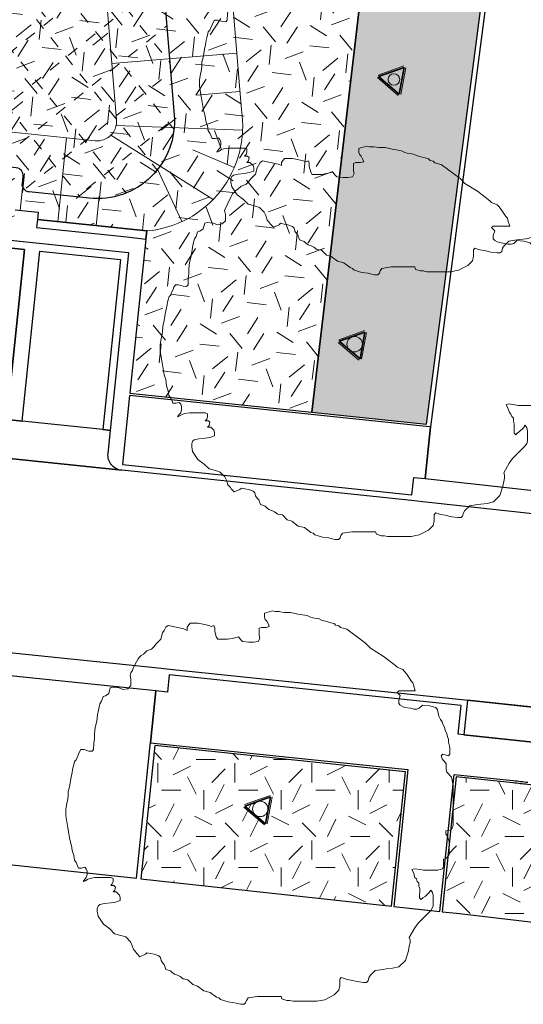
# Model space of a CAD drawing. Extents: x 131293 to 132236, y 397713 to 398701.
# Tile 5 of 63: x 131395 to 131408, y 397778 to 397803. Entities that reach past the tile are written whole.
import ezdxf

# ---------------------------------------------------------------- set-up
doc = ezdxf.new("R2010")
doc.units = 0
for name, color, linetype, lineweight in [('B-boom @ 0.2', 7, 'Continuous', 18), ('N-GR-boombescherming @ 0.2', 2, 'Continuous', 25), ('N-GW-bodem', 60, 'Continuous', 18), ('N-GW-insteek', 60, 'Continuous', 18), ('N-GW-taludmarkering', 60, 'Continuous', 18), ('N-GW-teen', 60, 'Continuous', 18), ('N-VH-arcering bouwweg', 8, 'Continuous', 5)]:
    doc.layers.add(name, color=color, linetype=linetype, lineweight=lineweight)
doc.layers.add('N-GR-arcering haagplantsoen', color=7, linetype='Continuous', lineweight=5, true_color=0x88bc76)
doc.layers.add('N-GR-open arcering gras', color=7, linetype='Continuous', lineweight=5, true_color=0x88bc76)
doc.layers.add('X-AL-contourlijnen', color=30, linetype='Continuous', plot=False)
pattern_1 = [(0, (1e-11, 0), (2, 2), [0.5, -1.5]), (0, (1.1, 1.2), (2, 2), [0.5, -1.5]), (90, (0.2, 0.7), (-2, 2), [0.5, -1.5]), (90, (1, 1.4), (-2, 2), [0.5, -1.5]), (45, (0.4, 1.4), (0, 2), [0.5, -2.328427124]), (135, (1.1, 0), (-2, 0), [0.5, -2.328427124]), (26.5650512, (0.5, 0.6), (2, 8e-10), [0.5, -3.972135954]), (26.5650512, (1.4, 1.6), (2, 8e-10), [0.5, -3.972135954]), (63.43494882, (1.4, 0), (1e-10, 2), [0.5, -3.972135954]), (63.43494882, (0.5, 0.9), (1e-10, 2), [0.5, -3.972135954]), (63.43494882, (1.2, 0.4), (1e-10, 2), [0.5, -3.972135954]), (116.5650512, (1e-11, 1.1), (-8e-10, 2), [0.5, -3.972135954]), (153.43494882, (0.4, 0.3), (-2, 1e-10), [0.5, -3.972135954])]

# ---------------------------------------------------------------- blocks, each defined once
blk = doc.blocks.new('*U66')
blk.add_lwpolyline([(-21.81, 7.49), (-22.22, 7.5), (-22.84, 7.7), (-23.25, 7.7), (-23.45, 7.39), (-23.55, 7.09), (-23.76, 6.68), (-23.86, 6.37), (-24.07, 6.17), (-24.17, 5.76), (-24.27, 5.45), (-24.33, 5.09), (-24.38, 4.73), (-24.48, 4.32), (-24.58, 3.91), (-24.69, 3.09), (-24.79, 2.68), (-24.89, 2.27), (-24.9, 1.66), (-25, 1.04), (-25.1, 0.74), (-25.21, -0.08), (-25.21, -0.9), (-24.95, -2.44), (-24.7, -3.98), (-24.5, -4.59), (-24.45, -5), (-24.4, -5.41), (-24.19, -6.03), (-24.09, -6.64), (-23.89, -6.95), (-23.68, -7.36), (-23.58, -7.67), (-23.17, -7.67), (-22.76, -7.57), (-22.56, -7.77), (-22.45, -8.08), (-22.46, -8.49), (-22.56, -8.9), (-22.76, -9.1), (-22.97, -9.41), (-22.66, -9.31), (-22.35, -9.1), (-22.05, -9), (-21.43, -8.9), (-20.51, -8.9), (-20, -8.9), (-19.38, -8.9), (-19.07, -9.01), (-19.08, -9.42), (-19.18, -9.72), (-19.38, -9.93), (-18.97, -9.93), (-18.77, -10.13), (-18.87, -10.54), (-19.08, -10.75), (-18.67, -10.75), (-18.26, -11.16), (-18.16, -11.47), (-18.16, -11.88), (-18.77, -12.08), (-19.39, -12.18), (-20.21, -12.28), (-20.82, -12.39), (-21.03, -12.59), (-21.13, -12.9), (-21.13, -13.31), (-21.03, -13.92), (-20.32, -14.95), (-19.5, -15.56), (-18.88, -16.18), (-18.06, -16.39), (-17.45, -16.59), (-16.84, -17.21), (-16.63, -17.62), (-16.43, -18.23), (-16.22, -18.44), (-16.12, -18.59), (-16.02, -18.75), (-15.61, -19.16), (-14.89, -18.85), (-14.69, -18.65), (-14.23, -18.75), (-13.77, -18.85), (-13.15, -19.06), (-12.95, -19.27), (-12.85, -19.67), (-12.64, -19.98), (-12.44, -20.19), (-12.23, -20.8), (-11.62, -21.01), (-11.41, -21.21), (-11.11, -21.42), (-10.75, -21.57), (-10.39, -21.73), (-9.98, -22.04), (-9.37, -22.14), (-8.75, -22.76), (-8.14, -22.96), (-7.32, -23.58), (-6.5, -23.78), (-5.68, -24.4), (-5.37, -24.5), (-5.17, -24.71), (-4.15, -25.02), (-3.33, -25.12), (-2.92, -25.23), (-2.51, -25.33), (-2.1, -25.33), (-1.89, -25.12), (-1.79, -24.82), (-1.58, -24.51), (-0.35, -24.31), (2.72, -24.31), (2.82, -24.62), (3.44, -24.83), (3.85, -24.83), (4.26, -24.93), (7.33, -24.94), (8.36, -24.73), (9.59, -24.12), (10.2, -23.51), (10.31, -22.89), (10.31, -22.07), (10.51, -21.87), (11.13, -22.08), (11.74, -22.18), (12.56, -22.39), (13.38, -22.49), (13.79, -22.49), (13.99, -22.29), (14.1, -21.88), (14.3, -21.57), (14.92, -20.96), (15.94, -20.8), (16.35, -20.75), (17.17, -20.65), (17.99, -20.45), (18.82, -19.63), (19.23, -18.4), (19.33, -17.79), (19.43, -17.38), (19.44, -16.97), (19.33, -16.66), (20.05, -15.43), (20.46, -14.82), (22.11, -13.18), (22.31, -12.87), (22.41, -12.57), (22.42, -11.24), (22.32, -10.83), (22.11, -10.52), (21.91, -10.83), (21.39, -11.34), (21.08, -11.54), (20.88, -11.75), (20.67, -11.54), (20.68, -10.31), (20.58, -10), (20.58, -9.59), (20.37, -9.39), (20.27, -9.08), (20.06, -8.87), (19.86, -8.26), (19.66, -7.85), (19.96, -7.75), (20.78, -7.85), (21.19, -7.95), (23.04, -7.96), (23.65, -7.75), (23.76, -7.45), (23.76, -7.04), (23.76, -6.52), (24.07, -6.42), (24.27, -6.22), (24.48, -5.91), (24.48, -4.27), (24.28, -3.55), (24.07, -3.25), (24.07, -2.84), (24.69, -2.74), (24.89, -2.43), (25, -2.12), (25.01, 3), (24.8, 4.13), (24.19, 4.75), (24.09, 5.05), (24.09, 5.87), (23.78, 6.28), (23.58, 6.49), (23.47, 6.9), (23.68, 7.1), (24.4, 6.9), (24.6, 7.1), (24.6, 7.92), (24.55, 8.13), (24.5, 8.33), (24.4, 8.64), (24.4, 9.05), (24.3, 9.36), (24.2, 9.76), (23.99, 10.18), (23.89, 10.59), (23.69, 11), (23.59, 11.3), (23.38, 11.61), (23.18, 12.02), (22.97, 12.84), (22.77, 13.15), (21.95, 13.36), (21.03, 13.46), (20.62, 13.05), (20.31, 12.95), (19.9, 12.95), (19.49, 13.05), (18.77, 13.16), (18.47, 13.26), (18.16, 13.46), (17.96, 13.67), (17.96, 14.08), (18.16, 14.69), (17.75, 15.11), (17.96, 15.31), (20.11, 15.31), (19.91, 15.92), (19.8, 16.33), (19.6, 16.54), (18.99, 17.46), (18.68, 17.87), (18.48, 18.08), (17.76, 18.38), (17.55, 18.59), (15.92, 19.82), (14.28, 20.85), (13.67, 21.47), (11.21, 23.31), (10.39, 23.52), (10.19, 23.73), (9.78, 23.83), (9.57, 24.04), (9.16, 24.14), (8.75, 24.24), (8.45, 24.34), (8.04, 24.45), (7.63, 24.65), (6.81, 24.76), (6.5, 24.86), (6.09, 25.07), (5.17, 25.22), (4.86, 25.27), (3.94, 25.48), (3.53, 25.48), (3.12, 25.48), (2.81, 25.53), (2.5, 25.58), (1.89, 25.59), (1.58, 25.69), (1.28, 25.59), (0.87, 25.48), (0.56, 25.38), (0.56, 24.87), (0.66, 24.56), (0.86, 24.36), (1.07, 23.95), (1.17, 23.64), (0.76, 23.54), (0.45, 23.54), (0.15, 23.54), (-0.16, 23.44), (-0.16, 22.52), (-0.06, 22.11), (-0.27, 21.7), (-0.88, 21.6), (-1.5, 21.6), (-2.32, 21.7), (-2.52, 21.91), (-2.83, 22.32), (-3.65, 22.11), (-4.26, 22.01), (-5.49, 22.01), (-5.7, 22.32), (-5.9, 23.04), (-5.9, 23.45), (-6, 23.76), (-6.31, 23.65), (-6.67, 23.76), (-7.03, 23.86), (-8.05, 24.07), (-9.08, 24.07), (-9.28, 23.87), (-9.49, 23.56), (-9.49, 23.15), (-9.9, 23.35), (-10.92, 23.56), (-11.95, 23.77), (-12.25, 23.56), (-12.46, 23.15), (-12.66, 22.85), (-12.87, 22.03), (-13.49, 21.41), (-13.79, 21), (-14.1, 20.7), (-14.72, 20.49), (-15.13, 20.08), (-15.44, 19.88), (-15.64, 19.68), (-15.85, 19.47), (-16.05, 19.06), (-16.46, 18.24), (-16.57, 17.93), (-16.77, 17.63), (-16.88, 17.32), (-16.77, 16.81), (-16.77, 15.99), (-17.19, 15.58), (-17.8, 15.48), (-18.31, 15.68), (-19.13, 15.79), (-19.44, 15.69), (-19.65, 14.97), (-20.06, 14.66), (-20.36, 14.56), (-20.57, 13.95), (-20.78, 13.64), (-20.98, 12.82), (-21.09, 12.21), (-21.19, 11.39), (-21.4, 10.57), (-21.5, 9.75), (-21.5, 9.13), (-21.6, 8.52), (-21.61, 7.7), (-21.81, 7.49)])
at = {"lineweight": 18}
blk.add_circle((0, 0), 0.75, dxfattribs=at)
blk = doc.blocks.new('*U67')
blk.add_lwpolyline([(-21.81, 7.49), (-22.22, 7.5), (-22.84, 7.7), (-23.25, 7.7), (-23.45, 7.39), (-23.55, 7.09), (-23.76, 6.68), (-23.86, 6.37), (-24.07, 6.17), (-24.17, 5.76), (-24.27, 5.45), (-24.33, 5.09), (-24.38, 4.73), (-24.48, 4.32), (-24.58, 3.91), (-24.69, 3.09), (-24.79, 2.68), (-24.89, 2.27), (-24.9, 1.66), (-25, 1.04), (-25.1, 0.74), (-25.21, -0.08), (-25.21, -0.9), (-24.95, -2.44), (-24.7, -3.98), (-24.5, -4.59), (-24.45, -5), (-24.4, -5.41), (-24.19, -6.03), (-24.09, -6.64), (-23.89, -6.95), (-23.68, -7.36), (-23.58, -7.67), (-23.17, -7.67), (-22.76, -7.57), (-22.56, -7.77), (-22.45, -8.08), (-22.46, -8.49), (-22.56, -8.9), (-22.76, -9.1), (-22.97, -9.41), (-22.66, -9.31), (-22.35, -9.1), (-22.05, -9), (-21.43, -8.9), (-20.51, -8.9), (-20, -8.9), (-19.38, -8.9), (-19.07, -9.01), (-19.08, -9.42), (-19.18, -9.72), (-19.38, -9.93), (-18.97, -9.93), (-18.77, -10.13), (-18.87, -10.54), (-19.08, -10.75), (-18.67, -10.75), (-18.26, -11.16), (-18.16, -11.47), (-18.16, -11.88), (-18.77, -12.08), (-19.39, -12.18), (-20.21, -12.28), (-20.82, -12.39), (-21.03, -12.59), (-21.13, -12.9), (-21.13, -13.31), (-21.03, -13.92), (-20.32, -14.95), (-19.5, -15.56), (-18.88, -16.18), (-18.06, -16.39), (-17.45, -16.59), (-16.84, -17.21), (-16.63, -17.62), (-16.43, -18.23), (-16.22, -18.44), (-16.12, -18.59), (-16.02, -18.75), (-15.61, -19.16), (-14.89, -18.85), (-14.69, -18.65), (-14.23, -18.75), (-13.77, -18.85), (-13.15, -19.06), (-12.95, -19.27), (-12.85, -19.67), (-12.64, -19.98), (-12.44, -20.19), (-12.23, -20.8), (-11.62, -21.01), (-11.41, -21.21), (-11.11, -21.42), (-10.75, -21.57), (-10.39, -21.73), (-9.98, -22.04), (-9.37, -22.14), (-8.75, -22.76), (-8.14, -22.96), (-7.32, -23.58), (-6.5, -23.78), (-5.68, -24.4), (-5.37, -24.5), (-5.17, -24.71), (-4.15, -25.02), (-3.33, -25.12), (-2.92, -25.23), (-2.51, -25.33), (-2.1, -25.33), (-1.89, -25.12), (-1.79, -24.82), (-1.58, -24.51), (-0.35, -24.31), (2.72, -24.31), (2.82, -24.62), (3.44, -24.83), (3.85, -24.83), (4.26, -24.93), (7.33, -24.94), (8.36, -24.73), (9.59, -24.12), (10.2, -23.51), (10.31, -22.89), (10.31, -22.07), (10.51, -21.87), (11.13, -22.08), (11.74, -22.18), (12.56, -22.39), (13.38, -22.49), (13.79, -22.49), (13.99, -22.29), (14.1, -21.88), (14.3, -21.57), (14.92, -20.96), (15.94, -20.8), (16.35, -20.75), (17.17, -20.65), (17.99, -20.45), (18.82, -19.63), (19.23, -18.4), (19.33, -17.79), (19.43, -17.38), (19.44, -16.97), (19.33, -16.66), (20.05, -15.43), (20.46, -14.82), (22.11, -13.18), (22.31, -12.87), (22.41, -12.57), (22.42, -11.24), (22.32, -10.83), (22.11, -10.52), (21.91, -10.83), (21.39, -11.34), (21.08, -11.54), (20.88, -11.75), (20.67, -11.54), (20.68, -10.31), (20.58, -10), (20.58, -9.59), (20.37, -9.39), (20.27, -9.08), (20.06, -8.87), (19.86, -8.26), (19.66, -7.85), (19.96, -7.75), (20.78, -7.85), (21.19, -7.95), (23.04, -7.96), (23.65, -7.75), (23.76, -7.45), (23.76, -7.04), (23.76, -6.52), (24.07, -6.42), (24.27, -6.22), (24.48, -5.91), (24.48, -4.27), (24.28, -3.55), (24.07, -3.25), (24.07, -2.84), (24.69, -2.74), (24.89, -2.43), (25, -2.12), (25.01, 3), (24.8, 4.13), (24.19, 4.75), (24.09, 5.05), (24.09, 5.87), (23.78, 6.28), (23.58, 6.49), (23.47, 6.9), (23.68, 7.1), (24.4, 6.9), (24.6, 7.1), (24.6, 7.92), (24.55, 8.13), (24.5, 8.33), (24.4, 8.64), (24.4, 9.05), (24.3, 9.36), (24.2, 9.76), (23.99, 10.18), (23.89, 10.59), (23.69, 11), (23.59, 11.3), (23.38, 11.61), (23.18, 12.02), (22.97, 12.84), (22.77, 13.15), (21.95, 13.36), (21.03, 13.46), (20.62, 13.05), (20.31, 12.95), (19.9, 12.95), (19.49, 13.05), (18.77, 13.16), (18.47, 13.26), (18.16, 13.46), (17.96, 13.67), (17.96, 14.08), (18.16, 14.69), (17.75, 15.11), (17.96, 15.31), (20.11, 15.31), (19.91, 15.92), (19.8, 16.33), (19.6, 16.54), (18.99, 17.46), (18.68, 17.87), (18.48, 18.08), (17.76, 18.38), (17.55, 18.59), (15.92, 19.82), (14.28, 20.85), (13.67, 21.47), (11.21, 23.31), (10.39, 23.52), (10.19, 23.73), (9.78, 23.83), (9.57, 24.04), (9.16, 24.14), (8.75, 24.24), (8.45, 24.34), (8.04, 24.45), (7.63, 24.65), (6.81, 24.76), (6.5, 24.86), (6.09, 25.07), (5.17, 25.22), (4.86, 25.27), (3.94, 25.48), (3.53, 25.48), (3.12, 25.48), (2.81, 25.53), (2.5, 25.58), (1.89, 25.59), (1.58, 25.69), (1.28, 25.59), (0.87, 25.48), (0.56, 25.38), (0.56, 24.87), (0.66, 24.56), (0.86, 24.36), (1.07, 23.95), (1.17, 23.64), (0.76, 23.54), (0.45, 23.54), (0.15, 23.54), (-0.16, 23.44), (-0.16, 22.52), (-0.06, 22.11), (-0.27, 21.7), (-0.88, 21.6), (-1.5, 21.6), (-2.32, 21.7), (-2.52, 21.91), (-2.83, 22.32), (-3.65, 22.11), (-4.26, 22.01), (-5.49, 22.01), (-5.7, 22.32), (-5.9, 23.04), (-5.9, 23.45), (-6, 23.76), (-6.31, 23.65), (-6.67, 23.76), (-7.03, 23.86), (-8.05, 24.07), (-9.08, 24.07), (-9.28, 23.87), (-9.49, 23.56), (-9.49, 23.15), (-9.9, 23.35), (-10.92, 23.56), (-11.95, 23.77), (-12.25, 23.56), (-12.46, 23.15), (-12.66, 22.85), (-12.87, 22.03), (-13.49, 21.41), (-13.79, 21), (-14.1, 20.7), (-14.72, 20.49), (-15.13, 20.08), (-15.44, 19.88), (-15.64, 19.68), (-15.85, 19.47), (-16.05, 19.06), (-16.46, 18.24), (-16.57, 17.93), (-16.77, 17.63), (-16.88, 17.32), (-16.77, 16.81), (-16.77, 15.99), (-17.19, 15.58), (-17.8, 15.48), (-18.31, 15.68), (-19.13, 15.79), (-19.44, 15.69), (-19.65, 14.97), (-20.06, 14.66), (-20.36, 14.56), (-20.57, 13.95), (-20.78, 13.64), (-20.98, 12.82), (-21.09, 12.21), (-21.19, 11.39), (-21.4, 10.57), (-21.5, 9.75), (-21.5, 9.13), (-21.6, 8.52), (-21.61, 7.7), (-21.81, 7.49)])
at = {"lineweight": 18}
blk.add_circle((0, 0), 1, dxfattribs=at)
blk = doc.blocks.new('*U70')
blk.add_lwpolyline([(-21.81, 7.49), (-22.22, 7.5), (-22.84, 7.7), (-23.25, 7.7), (-23.45, 7.39), (-23.55, 7.09), (-23.76, 6.68), (-23.86, 6.37), (-24.07, 6.17), (-24.17, 5.76), (-24.27, 5.45), (-24.33, 5.09), (-24.38, 4.73), (-24.48, 4.32), (-24.58, 3.91), (-24.69, 3.09), (-24.79, 2.68), (-24.89, 2.27), (-24.9, 1.66), (-25, 1.04), (-25.1, 0.74), (-25.21, -0.08), (-25.21, -0.9), (-24.95, -2.44), (-24.7, -3.98), (-24.5, -4.59), (-24.45, -5), (-24.4, -5.41), (-24.19, -6.03), (-24.09, -6.64), (-23.89, -6.95), (-23.68, -7.36), (-23.58, -7.67), (-23.17, -7.67), (-22.76, -7.57), (-22.56, -7.77), (-22.45, -8.08), (-22.46, -8.49), (-22.56, -8.9), (-22.76, -9.1), (-22.97, -9.41), (-22.66, -9.31), (-22.35, -9.1), (-22.05, -9), (-21.43, -8.9), (-20.51, -8.9), (-20, -8.9), (-19.38, -8.9), (-19.07, -9.01), (-19.08, -9.42), (-19.18, -9.72), (-19.38, -9.93), (-18.97, -9.93), (-18.77, -10.13), (-18.87, -10.54), (-19.08, -10.75), (-18.67, -10.75), (-18.26, -11.16), (-18.16, -11.47), (-18.16, -11.88), (-18.77, -12.08), (-19.39, -12.18), (-20.21, -12.28), (-20.82, -12.39), (-21.03, -12.59), (-21.13, -12.9), (-21.13, -13.31), (-21.03, -13.92), (-20.32, -14.95), (-19.5, -15.56), (-18.88, -16.18), (-18.06, -16.39), (-17.45, -16.59), (-16.84, -17.21), (-16.63, -17.62), (-16.43, -18.23), (-16.22, -18.44), (-16.12, -18.59), (-16.02, -18.75), (-15.61, -19.16), (-14.89, -18.85), (-14.69, -18.65), (-14.23, -18.75), (-13.77, -18.85), (-13.15, -19.06), (-12.95, -19.27), (-12.85, -19.67), (-12.64, -19.98), (-12.44, -20.19), (-12.23, -20.8), (-11.62, -21.01), (-11.41, -21.21), (-11.11, -21.42), (-10.75, -21.57), (-10.39, -21.73), (-9.98, -22.04), (-9.37, -22.14), (-8.75, -22.76), (-8.14, -22.96), (-7.32, -23.58), (-6.5, -23.78), (-5.68, -24.4), (-5.37, -24.5), (-5.17, -24.71), (-4.15, -25.02), (-3.33, -25.12), (-2.92, -25.23), (-2.51, -25.33), (-2.1, -25.33), (-1.89, -25.12), (-1.79, -24.82), (-1.58, -24.51), (-0.35, -24.31), (2.72, -24.31), (2.82, -24.62), (3.44, -24.83), (3.85, -24.83), (4.26, -24.93), (7.33, -24.94), (8.36, -24.73), (9.59, -24.12), (10.2, -23.51), (10.31, -22.89), (10.31, -22.07), (10.51, -21.87), (11.13, -22.08), (11.74, -22.18), (12.56, -22.39), (13.38, -22.49), (13.79, -22.49), (13.99, -22.29), (14.1, -21.88), (14.3, -21.57), (14.92, -20.96), (15.94, -20.8), (16.35, -20.75), (17.17, -20.65), (17.99, -20.45), (18.82, -19.63), (19.23, -18.4), (19.33, -17.79), (19.43, -17.38), (19.44, -16.97), (19.33, -16.66), (20.05, -15.43), (20.46, -14.82), (22.11, -13.18), (22.31, -12.87), (22.41, -12.57), (22.42, -11.24), (22.32, -10.83), (22.11, -10.52), (21.91, -10.83), (21.39, -11.34), (21.08, -11.54), (20.88, -11.75), (20.67, -11.54), (20.68, -10.31), (20.58, -10), (20.58, -9.59), (20.37, -9.39), (20.27, -9.08), (20.06, -8.87), (19.86, -8.26), (19.66, -7.85), (19.96, -7.75), (20.78, -7.85), (21.19, -7.95), (23.04, -7.96), (23.65, -7.75), (23.76, -7.45), (23.76, -7.04), (23.76, -6.52), (24.07, -6.42), (24.27, -6.22), (24.48, -5.91), (24.48, -4.27), (24.28, -3.55), (24.07, -3.25), (24.07, -2.84), (24.69, -2.74), (24.89, -2.43), (25, -2.12), (25.01, 3), (24.8, 4.13), (24.19, 4.75), (24.09, 5.05), (24.09, 5.87), (23.78, 6.28), (23.58, 6.49), (23.47, 6.9), (23.68, 7.1), (24.4, 6.9), (24.6, 7.1), (24.6, 7.92), (24.55, 8.13), (24.5, 8.33), (24.4, 8.64), (24.4, 9.05), (24.3, 9.36), (24.2, 9.76), (23.99, 10.18), (23.89, 10.59), (23.69, 11), (23.59, 11.3), (23.38, 11.61), (23.18, 12.02), (22.97, 12.84), (22.77, 13.15), (21.95, 13.36), (21.03, 13.46), (20.62, 13.05), (20.31, 12.95), (19.9, 12.95), (19.49, 13.05), (18.77, 13.16), (18.47, 13.26), (18.16, 13.46), (17.96, 13.67), (17.96, 14.08), (18.16, 14.69), (17.75, 15.11), (17.96, 15.31), (20.11, 15.31), (19.91, 15.92), (19.8, 16.33), (19.6, 16.54), (18.99, 17.46), (18.68, 17.87), (18.48, 18.08), (17.76, 18.38), (17.55, 18.59), (15.92, 19.82), (14.28, 20.85), (13.67, 21.47), (11.21, 23.31), (10.39, 23.52), (10.19, 23.73), (9.78, 23.83), (9.57, 24.04), (9.16, 24.14), (8.75, 24.24), (8.45, 24.34), (8.04, 24.45), (7.63, 24.65), (6.81, 24.76), (6.5, 24.86), (6.09, 25.07), (5.17, 25.22), (4.86, 25.27), (3.94, 25.48), (3.53, 25.48), (3.12, 25.48), (2.81, 25.53), (2.5, 25.58), (1.89, 25.59), (1.58, 25.69), (1.28, 25.59), (0.87, 25.48), (0.56, 25.38), (0.56, 24.87), (0.66, 24.56), (0.86, 24.36), (1.07, 23.95), (1.17, 23.64), (0.76, 23.54), (0.45, 23.54), (0.15, 23.54), (-0.16, 23.44), (-0.16, 22.52), (-0.06, 22.11), (-0.27, 21.7), (-0.88, 21.6), (-1.5, 21.6), (-2.32, 21.7), (-2.52, 21.91), (-2.83, 22.32), (-3.65, 22.11), (-4.26, 22.01), (-5.49, 22.01), (-5.7, 22.32), (-5.9, 23.04), (-5.9, 23.45), (-6, 23.76), (-6.31, 23.65), (-6.67, 23.76), (-7.03, 23.86), (-8.05, 24.07), (-9.08, 24.07), (-9.28, 23.87), (-9.49, 23.56), (-9.49, 23.15), (-9.9, 23.35), (-10.92, 23.56), (-11.95, 23.77), (-12.25, 23.56), (-12.46, 23.15), (-12.66, 22.85), (-12.87, 22.03), (-13.49, 21.41), (-13.79, 21), (-14.1, 20.7), (-14.72, 20.49), (-15.13, 20.08), (-15.44, 19.88), (-15.64, 19.68), (-15.85, 19.47), (-16.05, 19.06), (-16.46, 18.24), (-16.57, 17.93), (-16.77, 17.63), (-16.88, 17.32), (-16.77, 16.81), (-16.77, 15.99), (-17.19, 15.58), (-17.8, 15.48), (-18.31, 15.68), (-19.13, 15.79), (-19.44, 15.69), (-19.65, 14.97), (-20.06, 14.66), (-20.36, 14.56), (-20.57, 13.95), (-20.78, 13.64), (-20.98, 12.82), (-21.09, 12.21), (-21.19, 11.39), (-21.4, 10.57), (-21.5, 9.75), (-21.5, 9.13), (-21.6, 8.52), (-21.61, 7.7), (-21.81, 7.49)])
at = {"lineweight": 18}
blk.add_circle((0, 0), 1, dxfattribs=at)
blk = doc.blocks.new('CS Boombescherming')
at = {"lineweight": 5}
for p, q in [((-2.11, 0.34), (1.07, 1.88)), ((1.09, -1.84), (1.36, 1.68)), ((-2.14, 0), (0.78, -1.99))]:
    blk.add_line(p, q, dxfattribs=at)
at = {"lineweight": 35}
for p, q in [((-2.03, 0.16), (1.16, 1.7)), ((0.9, -1.83), (1.16, 1.7)), ((-2.03, 0.16), (0.9, -1.83))]:
    blk.add_line(p, q, dxfattribs=at)

msp = doc.modelspace()

# ---------------------------------------------------------------- hatches: boundary and pattern name
at = {"layer": 'N-GR-arcering haagplantsoen'}
h = msp.add_hatch(color=256, dxfattribs=at)
h.dxf.hatch_style = 1
h.paths.add_polyline_path([(131374.748, 397815.694), (131374.421, 397812.532), (131404.714, 397807.592), (131403.002, 397793.004), (131405.969, 397792.695), (131408.204, 397809.79)])
at = {"layer": 'N-GR-open arcering gras'}
h = msp.add_hatch(dxfattribs=at)
h.set_pattern_fill('CS-GRAS', color=256, scale=0.2)
h.set_pattern_definition([(353.7842, (131343.123, 397788.903), (2.20479, 1.771695), [0.5, -1.5]), (353.7842, (131344.3465, 397789.9768), (2.20479, 1.771695), [0.5, -1.5]), (83.7842, (131343.3976, 397789.5772), (-1.771695, 2.20479), [0.5, -1.5]), (83.7842, (131344.2687, 397790.1865), (-1.771695, 2.20479), [0.5, -1.5]), (38.7842, (131343.6722, 397790.2515), (0.216547, 1.988242), [0.5, -2.328427]), (128.7842, (131344.2165, 397788.7839), (-1.988242, 0.216547), [0.5, -2.328427]), (20.3492, (131343.685, 397789.4453), (1.988242, -0.216547), [0.5, -3.972136]), (20.3492, (131344.688, 397790.342), (1.988242, -0.216547), [0.5, -3.972136]), (57.2191, (131344.5148, 397788.7514), (0.216547, 1.988242), [0.5, -3.972136]), (57.2191, (131343.7175, 397789.7436), (0.216547, 1.988242), [0.5, -3.972136]), (57.2191, (131344.35925, 397789.1707), (0.216547, 1.988242), [0.5, -3.972136]), (110.3492, (131343.2421, 397789.9965), (0.216547, 1.988242), [0.5, -3.972136]), (147.2191, (131343.5531, 397789.1579), (-1.988242, 0.216547), [0.5, -3.972136])])
edge = h.paths.add_edge_path()
edge.add_line((131404.714, 397807.592), (131374.421, 397812.532))
edge.add_line((131374.421, 397812.532), (131374.748, 397815.694))
edge.add_line((131374.748, 397815.694), (131408.204, 397809.79))
edge.add_line((131408.204, 397809.79), (131408.243, 397810.088))
edge.add_arc((131407.37, 397810.202), 0.88, 352.5519, 439.9931)
edge.add_line((131407.523, 397811.068), (131407.534, 397811.127))
edge.add_line((131407.534, 397811.127), (131374.279, 397816.995))
edge.add_line((131374.279, 397816.995), (131373.354, 397808.043))
edge.add_line((131373.354, 397808.043), (131373.951, 397807.981))
edge.add_line((131373.951, 397807.981), (131373.569, 397804.281))
edge.add_line((131373.569, 397804.281), (131372.972, 397804.343))
edge.add_line((131372.972, 397804.343), (131372.072, 397795.62))
edge.add_line((131372.072, 397795.62), (131380.014, 397794.793))
edge.add_line((131380.014, 397794.793), (131380.492, 397799.388))
edge.add_line((131380.492, 397799.388), (131380.514, 397799.597))
edge.add_line((131380.514, 397799.597), (131383.349, 397799.302))
edge.add_line((131383.349, 397799.302), (131383.368, 397799.491))
edge.add_line((131383.368, 397799.491), (131383.965, 397799.429))
edge.add_line((131383.965, 397799.429), (131383.945, 397799.24))
edge.add_line((131383.945, 397799.24), (131384.179, 397799.216))
edge.add_line((131384.179, 397799.216), (131384.276, 397800.141))
edge.add_line((131384.276, 397800.141), (131385.201, 397800.044))
edge.add_line((131385.201, 397800.044), (131385.104, 397799.119))
edge.add_line((131385.104, 397799.119), (131385.338, 397799.095))
edge.add_line((131385.338, 397799.095), (131385.358, 397799.284))
edge.add_line((131385.358, 397799.284), (131385.954, 397799.222))
edge.add_line((131385.954, 397799.222), (131385.935, 397799.033))
edge.add_line((131385.935, 397799.033), (131387.327, 397798.888))
edge.add_line((131387.327, 397798.888), (131387.347, 397799.077))
edge.add_line((131387.347, 397799.077), (131387.944, 397799.015))
edge.add_line((131387.944, 397799.015), (131387.924, 397798.826))
edge.add_line((131387.924, 397798.826), (131389.316, 397798.681))
edge.add_line((131389.316, 397798.681), (131389.336, 397798.87))
edge.add_line((131389.336, 397798.87), (131389.933, 397798.808))
edge.add_line((131389.933, 397798.808), (131389.913, 397798.619))
edge.add_line((131389.913, 397798.619), (131391.306, 397798.474))
edge.add_line((131391.306, 397798.474), (131391.325, 397798.663))
edge.add_line((131391.325, 397798.663), (131391.922, 397798.601))
edge.add_line((131391.922, 397798.601), (131391.902, 397798.412))
edge.add_line((131391.902, 397798.412), (131393.295, 397798.267))
edge.add_line((131393.295, 397798.267), (131393.315, 397798.456))
edge.add_line((131393.315, 397798.456), (131393.911, 397798.394))
edge.add_line((131393.911, 397798.394), (131393.892, 397798.205))
edge.add_line((131393.892, 397798.205), (131394.125, 397798.18))
edge.add_line((131394.125, 397798.18), (131394.222, 397799.105))
edge.add_line((131394.222, 397799.105), (131395.147, 397799.009))
edge.add_line((131395.147, 397799.009), (131395.05, 397798.084))
edge.add_line((131395.05, 397798.084), (131395.284, 397798.06))
edge.add_line((131395.284, 397798.06), (131395.304, 397798.249))
edge.add_line((131395.304, 397798.249), (131395.901, 397798.187))
edge.add_line((131395.901, 397798.187), (131395.881, 397797.998))
edge.add_line((131395.881, 397797.998), (131398.716, 397797.703))
edge.add_line((131398.716, 397797.703), (131398.694, 397797.494))
edge.add_line((131398.694, 397797.494), (131398.278, 397793.495))
edge.add_line((131398.278, 397793.495), (131403.002, 397793.004))
edge.add_line((131403.002, 397793.004), (131404.714, 397807.592))
h = msp.add_hatch(dxfattribs=at)
h.set_pattern_fill('CS-GRAS', color=256, scale=0.2)
h.set_pattern_definition(pattern_1)
h.paths.add_polyline_path([(131405.427, 397783.682), (131398.927, 397784.359), (131398.568, 397780.905), (131405.064, 397780.194)])
h = msp.add_hatch(dxfattribs=at)
h.set_pattern_fill('CS-GRAS', color=256, scale=0.2)
h.set_pattern_definition(pattern_1)
edge = h.paths.add_edge_path()
edge.add_line((131411.972, 397782.924), (131408.597, 397783.348))
edge.add_arc((131406.358, 397765.549), 17.94, 82.8316, 84.0573)
edge.add_line((131408.216, 397783.392), (131406.74, 397783.546))
edge.add_line((131406.74, 397783.546), (131406.376, 397780.051))
edge.add_line((131406.376, 397780.051), (131406.748, 397780.01))
edge.add_line((131406.748, 397780.01), (131411.535, 397779.449))
edge.add_line((131411.535, 397779.449), (131411.972, 397782.924))
at = {"layer": 'N-VH-arcering bouwweg'}
h = msp.add_hatch(dxfattribs=at)
h.set_pattern_fill('CS-BOUWWEG', color=256)
h.set_pattern_definition([(38.78418694, (26268.6246, 79557.7806), (-0.626388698, 0.7795108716), [0.3, -0.3]), (128.78418694, (26268.6463, 79557.9794), (-0.7795108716, -0.626388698), [0.3, -0.3])])
edge = h.paths.add_edge_path()
edge.add_line((131380.092, 397800.751), (131376.72, 397803.947))
edge.add_arc((131377.819, 397805.618), 2, 177.2622, 236.6986, ccw=False)
edge.add_line((131375.821, 397805.714), (131375.851, 397806.345))
edge.add_arc((131377.849, 397806.25), 2, 80.703, 177.2622, ccw=False)
edge.add_line((131378.172, 397808.223), (131382.089, 397807.582))
edge.add_arc((131382.412, 397809.556), 2, 260.703, 287.6034)
edge.add_line((131383.017, 397807.65), (131385.327, 397808.382))
edge.add_arc((131385.932, 397806.476), 2, 61.0338, 107.6034, ccw=False)
edge.add_line((131386.901, 397808.226), (131391.093, 397805.905))
edge.add_arc((131392.062, 397807.655), 2, 241.0338, 279.1442)
edge.add_line((131392.38, 397805.68), (131396.8, 397806.392))
edge.add_arc((131397.117, 397804.417), 2, 4.6781, 99.1442, ccw=False)
edge.add_line((131399.111, 397804.58), (131399.428, 397800.704))
edge.add_arc((131397.435, 397800.541), 2, -95.9427, 4.6781, ccw=False)
edge.add_line((131397.228, 397798.551), (131395.669, 397798.713))
edge.add_arc((131395.69, 397798.912), 0.2, 174.0573, 264.0573, ccw=False)
edge.add_line((131395.491, 397798.933), (131395.51, 397799.122))
edge.add_arc((131395.311, 397799.143), 0.2, 354.0573, 444.0573)
edge.add_line((131395.332, 397799.342), (131394.109, 397799.469))
edge.add_arc((131394.088, 397799.27), 0.2, 84.0573, 174.0573)
edge.add_line((131393.889, 397799.291), (131393.87, 397799.102))
edge.add_arc((131393.671, 397799.123), 0.2, 264.0573, 354.0573, ccw=False)
edge.add_line((131393.65, 397798.924), (131385.723, 397799.749))
edge.add_arc((131385.743, 397799.948), 0.2, 174.0573, 264.0573, ccw=False)
edge.add_line((131385.544, 397799.968), (131385.564, 397800.157))
edge.add_arc((131385.365, 397800.178), 0.2, 354.0573, 444.0573)
edge.add_line((131385.386, 397800.377), (131384.163, 397800.504))
edge.add_arc((131384.142, 397800.306), 0.2, 84.0573, 174.0573)
edge.add_line((131383.943, 397800.326), (131383.923, 397800.137))
edge.add_arc((131383.724, 397800.158), 0.2, 264.0573, 354.0573, ccw=False)
edge.add_line((131383.704, 397799.959), (131381.261, 397800.213))
edge.add_arc((131381.468, 397802.203), 2, 226.5367, 264.0573, ccw=False)

# ---------------------------------------------------------------- linework, layer by layer
at = {"layer": 'N-GW-bodem', "flags": 128}
msp.add_lwpolyline([(131381.124, 397801.84), (131377.623, 397805.158, -0.313762), (131377.319, 397805.642), (131377.349, 397806.274, -0.448155), (131377.93, 397806.743), (131381.847, 397806.102, 0.117917), (131383.471, 397806.22), (131385.781, 397806.953, -0.206042), (131386.174, 397806.913), (131390.367, 397804.593, 0.167838), (131392.618, 397804.199), (131397.038, 397804.911, -0.437233), (131397.616, 397804.458), (131397.933, 397800.581, -0.46961), (131397.383, 397800.043), (131381.416, 397801.705, -0.165193)], format="xyb", close=True, dxfattribs=at)
at = {"layer": 'N-GW-insteek'}
msp.add_lwpolyline([(131380.514, 397799.597), (131375.612, 397802.586, -0.252534), (131374.073, 397805.797), (131374.103, 397806.429, -0.448155), (131378.455, 397809.95), (131382.372, 397809.309, 0.117917), (131382.488, 397809.318), (131384.798, 397810.05, -0.206042), (131387.748, 397809.757), (131391.941, 397807.436, 0.167838), (131392.102, 397807.408), (131396.521, 397808.119, -0.437233), (131400.855, 397804.723), (131401.172, 397800.846, -0.436403), (131398.716, 397797.703)], format="xyb", dxfattribs=at)
at = {"layer": 'N-GW-taludmarkering', "ltscale": 2}
for points in [[(131401.052, 397802.311), (131397.813, 397802.046)], [(131401.134, 397801.315), (131400, 397801.222)], [(131401.205, 397800.318), (131397.923, 397800.434)], [(131400.439, 397798.519), (131397.784, 397800.183)], [(131400.989, 397799.347), (131399.917, 397799.804)], [(131399.628, 397797.944), (131398.999, 397799.305)]]:
    msp.add_lwpolyline(points, dxfattribs=at)
at = {"layer": 'N-GW-taludmarkering'}
for points in [[(131396.409, 397797.943), (131396.635, 397800.121)], [(131395.434, 397798.235), (131395.493, 397798.809)], [(131397.403, 397797.839), (131397.483, 397798.602)]]:
    msp.add_lwpolyline(points, dxfattribs=at)
at = {"layer": 'N-GW-teen', "linetype": 'Continuous', "ltscale": 0.18, "flags": 128}
msp.add_lwpolyline([(131399.111, 397804.58), (131399.428, 397800.704, -0.46961), (131397.228, 397798.551), (131395.669, 397798.713, -0.414214), (131395.491, 397798.933), (131395.51, 397799.122, 0.414214), (131395.332, 397799.342), (131394.109, 397799.469, 0.414214), (131393.889, 397799.291), (131393.87, 397799.102, -0.414214), (131393.65, 397798.924), (131385.723, 397799.749, -0.414214), (131385.544, 397799.968), (131385.564, 397800.157, 0.414214), (131385.386, 397800.377), (131384.163, 397800.504, 0.414214), (131383.943, 397800.326), (131383.923, 397800.137, -0.414214), (131383.704, 397799.959), (131381.261, 397800.213, -0.165193), (131380.092, 397800.751), (131376.72, 397803.947, -0.265315)], format="xyb", dxfattribs=at)
at = {"layer": 'X-AL-contourlijnen', "flags": 128}
for points in [[(131413.029, 397809.266), (131413.722, 397814.762), (131414.3, 397819), (131406.069, 397819.991), (131404.88, 397813.484), (131404.567, 397811.712), (131407.544, 397811.186, -0.401193), (131408.362, 397810.072), (131406.081, 397792.623), (131405.941, 397791.28), (131410.543, 397790.774), (131410.961, 397794.097)], [(131390.515, 397793.288), (131390.117, 397793.329), (131388.028, 397793.547), (131387.63, 397793.588), (131385.541, 397793.806), (131385.144, 397793.847), (131383.055, 397794.065), (131382.657, 397794.106), (131380.568, 397794.323), (131380.369, 397794.344), (131380.307, 397793.747, -0.414214), (131379.868, 397793.391), (131398.07, 397791.496, -0.414214), (131397.713, 397791.935), (131397.775, 397792.532), (131397.576, 397792.553), (131395.488, 397792.77), (131395.09, 397792.812), (131393.001, 397793.029), (131392.603, 397793.071)], [(131411.972, 397782.924), (131408.597, 397783.348, 0.005348), (131408.216, 397783.392), (131406.74, 397783.546), (131406.376, 397780.051), (131406.748, 397780.01), (131411.535, 397779.449)]]:
    msp.add_lwpolyline(points, format="xyb", close=True, dxfattribs=at)
for points in [[(131374.748, 397815.694), (131374.421, 397812.532), (131404.714, 397807.592), (131403.002, 397793.004), (131405.969, 397792.695), (131408.204, 397809.79)], [(131395.881, 397797.998), (131395.859, 397797.789), (131398.197, 397797.546), (131398.694, 397797.494), (131398.716, 397797.703)], [(131395.09, 397792.812), (131395.548, 397797.218), (131393.46, 397797.435), (131393.001, 397793.029)], [(131395.488, 397792.77), (131395.946, 397797.177), (131398.035, 397796.959), (131397.576, 397792.553)], [(131406.081, 397792.623), (131405.961, 397792.635), (131398.272, 397793.436), (131398.085, 397791.645), (131405.596, 397790.864), (131405.643, 397791.311), (131405.941, 397791.28)], [(131398.808, 397784.371), (131398.814, 397784.431), (131398.954, 397785.774), (131392.986, 397786.395), (131392.846, 397785.052), (131392.84, 397784.993), (131392.483, 397781.558), (131396.027, 397781.183), (131398.448, 397780.918)], [(131408.828, 397785.345), (131407.038, 397785.536), (131406.945, 397784.64), (131408.734, 397784.45)], [(131405.427, 397783.682), (131398.927, 397784.359), (131398.568, 397780.905), (131405.064, 397780.194)]]:
    msp.add_lwpolyline(points, close=True, dxfattribs=at)
for points in [[(131395.304, 397798.249), (131395.901, 397798.187), (131395.881, 397797.998), (131398.716, 397797.703), (131398.694, 397797.494), (131398.278, 397793.495), (131403.002, 397793.004), (131404.714, 397807.592)], [(131393.46, 397797.435), (131395.548, 397797.218), (131395.09, 397792.812), (131395.488, 397792.77), (131395.946, 397797.177), (131398.035, 397796.959), (131397.576, 397792.553), (131397.775, 397792.532), (131398.255, 397797.137), (131398.155, 397797.148), (131380.948, 397798.939)], [(131451.274, 397785.046), (131411.487, 397790.05), (131410.765, 397790.141), (131410.468, 397790.178), (131405.879, 397790.683), (131405.581, 397790.714), (131398.07, 397791.496), (131379.868, 397793.391), (131372.763, 397794.13), (131372.464, 397794.162)], [(131371.252, 397789.261), (131392.75, 397787.023), (131393.048, 397786.992), (131399.016, 397786.371), (131399.314, 397786.34), (131406.889, 397785.551), (131407.038, 397785.536), (131408.977, 397785.329), (131408.976, 397785.326), (131421.032, 397783.81), (131421.33, 397783.773), (131427.283, 397783.024)]]:
    msp.add_lwpolyline(points, dxfattribs=at)
at = {"layer": 'X-AL-contourlijnen', "linetype": 'Continuous', "ltscale": 0.18, "flags": 128}
msp.add_lwpolyline([(131399.111, 397804.58), (131399.428, 397800.704, -0.46961), (131397.228, 397798.551), (131395.669, 397798.713, -0.414214), (131395.491, 397798.933), (131395.51, 397799.122, 0.414214), (131395.332, 397799.342), (131394.109, 397799.469, 0.414214), (131393.889, 397799.291), (131393.87, 397799.102, -0.414214), (131393.65, 397798.924), (131385.723, 397799.749, -0.414214), (131385.544, 397799.968), (131385.564, 397800.157, 0.414214), (131385.386, 397800.377), (131384.163, 397800.504, 0.414214), (131383.943, 397800.326), (131383.923, 397800.137, -0.414214), (131383.704, 397799.959), (131381.261, 397800.213, -0.165193), (131380.092, 397800.751), (131376.72, 397803.947, -0.265315)], format="xyb", dxfattribs=at)
at = {"layer": 'X-AL-contourlijnen', "flags": 128}
msp.add_lwpolyline([(131408.734, 397784.45), (131406.945, 397784.64), (131406.795, 397784.656), (131406.873, 397785.402), (131399.299, 397786.19), (131399.252, 397785.743), (131398.954, 397785.774), (131398.814, 397784.431), (131405.493, 397783.736), (131405.124, 397780.188), (131406.317, 397780.057), (131406.687, 397783.612), (131408.222, 397783.452, -0.005348), (131408.605, 397783.408)], format="xyb", dxfattribs=at)

# ---------------------------------------------------------------- block references
at = {"layer": 'B-boom @ 0.2', "xscale": 0.2, "yscale": 0.2, "zscale": 0.2}
for name, p in [('*U66', (131405.128, 397801.631)), ('*U67', (131404.11, 397794.767)), ('*U70', (131401.661, 397782.716))]:
    msp.add_blockref(name, p, dxfattribs=at)
at = {"layer": 'N-GR-boombescherming @ 0.2', "xscale": 0.2000000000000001, "yscale": 0.2000000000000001, "zscale": 0.2000000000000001, "rotation": 353.78}
for p in [(131405.128, 397801.631), (131404.11, 397794.767), (131401.661, 397782.716)]:
    msp.add_blockref('CS Boombescherming', p, dxfattribs=at)

doc.saveas('drawing.dxf')
